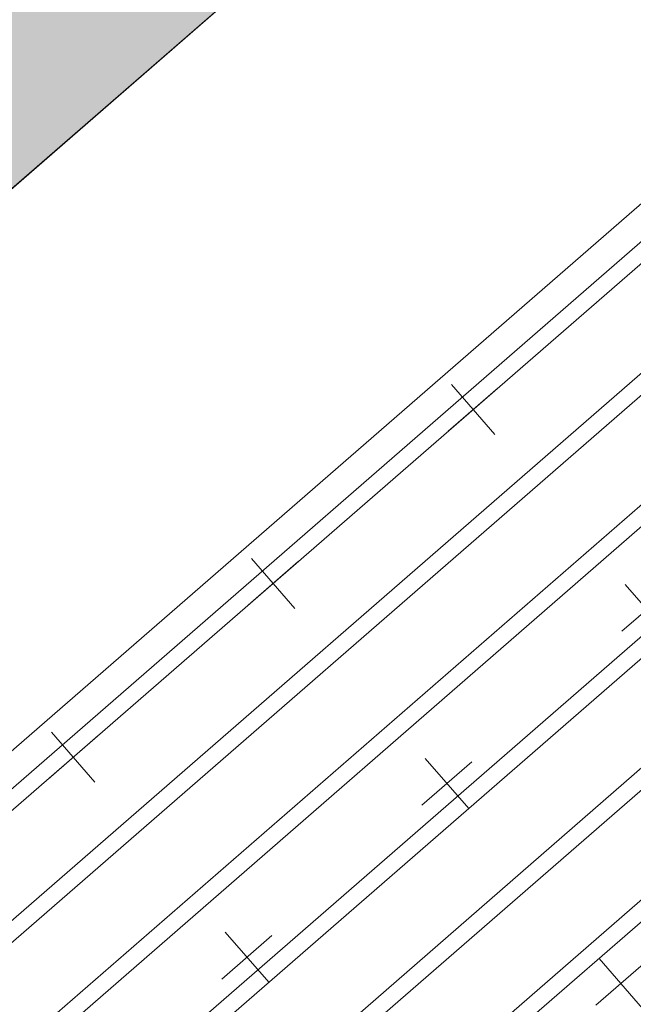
# Model space of a CAD drawing. Header units: millimetres. Extents: x 102382 to 164490, y 45733 to 103316.
# Tile 133 of 183: x 145728 to 146192, y 73263 to 74006. Entities that reach past the tile are written whole.
import ezdxf

# ---------------------------------------------------------------- set-up
doc = ezdxf.new("R2010")
doc.units = ezdxf.units.MM
for name, color, linetype, lineweight, true_color in [('_SA-LAGI', 7, 'Continuous', 9, 0x5b5b5b), ('_SA-LAGI_hatch', 7, 'Continuous', 5, 0x787878), ('_SA-PORAND', 7, 'Continuous', 9, 0x5b5b5b), ('_SA-PORAND_hatch', 254, 'Continuous', 9, 0xbebebe), ('_SA-SEIN_tekst', 250, 'Continuous', 0, 0x333333)]:
    doc.layers.add(name, color=color, linetype=linetype, lineweight=lineweight, true_color=true_color)
doc.styles.add('DIN Pro Medium-Medium', font='txt')

msp = doc.modelspace()

# ---------------------------------------------------------------- hatches: boundary and pattern name
at = {"layer": '_SA-LAGI_hatch'}
h = msp.add_hatch(dxfattribs=at)
h.set_pattern_fill('Plus', color=256, scale=200, angle=41, style=0, pattern_type=2)
h.set_pattern_definition([(41, (-18.87, -16.4), (-131.2118, 150.94192), [50, -150]), (131, (16.4, -18.87), (-150.94192, -131.2118), [50, -150])])
h.paths.add_polyline_path([(147762.2, 75227.51), (148483.87, 74397.33), (144555.6, 70982.54), (143833.94, 71812.72)], flags=0)
at = {"layer": '_SA-PORAND_hatch', "true_color": 0x81a8ca}
h = msp.add_hatch(dxfattribs=at)
h.set_pattern_fill('Hatch2', color=143, scale=200, angle=41, style=0, pattern_type=2)
h.set_pattern_definition([(41, (2e-12, -2e-12), (-49.204427, 56.60322), []), (41, (-8.2, 9.434), (-49.204427, 56.60322), [])])
h.paths.add_polyline_path([(147762.2, 75227.51), (148483.87, 74397.33), (144555.6, 70982.54), (143833.94, 71812.72)], flags=0)
at = {"layer": '_SA-PORAND_hatch', "true_color": 0xfafafa}
msp.add_hatch(color=7, dxfattribs=at).paths.add_polyline_path([(145946.24, 74072.92), (145264.98, 74856.63), (145035.55, 74657.19), (145716.81, 73873.48)], flags=0)

# ---------------------------------------------------------------- linework, layer by layer
at = {"layer": '_SA-LAGI'}
for points in [[(141129.69, 69885.96), (147552.27, 75469.02), (138360.88, 86042.5), (134155.43, 82386.76), (132007.21, 80532.59), (122900, 72615.81), (122910, 67510), (123110, 67510), (123110, 67400), (127185, 67402.18), (127185, 67510), (127605, 67510), (127605.39, 67402.4), (132880, 67405.16), (138807.24, 72557.63), (138879.4, 72474.61), (138971.25, 72368.95)], [(147762.2, 75227.51), (148483.87, 74397.33), (144555.6, 70982.54), (143833.94, 71812.72)]]:
    msp.add_lwpolyline(points, close=True, dxfattribs=at)
at = {"layer": '_SA-PORAND'}
for points in [[(141129.69, 69885.96), (147552.26, 75469.02), (138360.88, 86042.5), (134557.14, 82735.96), (134347.2, 82977.47), (133123.32, 81901.01), (133333.26, 81659.5), (133091.61, 81449.73), (132881.81, 81691.07), (122909.99, 73035.24), (122910, 67510), (123110, 67510), (123111.18, 67400), (127234.88, 67400.94), (127234.88, 67508.76), (127654.88, 67508.76), (127655.27, 67401.16), (132880, 67405.16), (138807.24, 72557.63)], [(147762.2, 75227.51), (148483.87, 74397.33), (144555.6, 70982.54), (143833.94, 71812.72)], [(145946.24, 74072.92), (145264.98, 74856.63), (145035.55, 74657.19), (145716.81, 73873.48)]]:
    msp.add_lwpolyline(points, close=True, dxfattribs=at)

# ---------------------------------------------------------------- texts
at = {"layer": '_SA-SEIN_tekst', "insert": (145849.76, 72873.47), "char_height": 135, "width": 2050.8197, "attachment_point": 1, "rotation": 41, "style": 'DIN Pro Medium-Medium'}
msp.add_mtext('S-10 (Hall)', dxfattribs=at)

doc.saveas('drawing.dxf')
